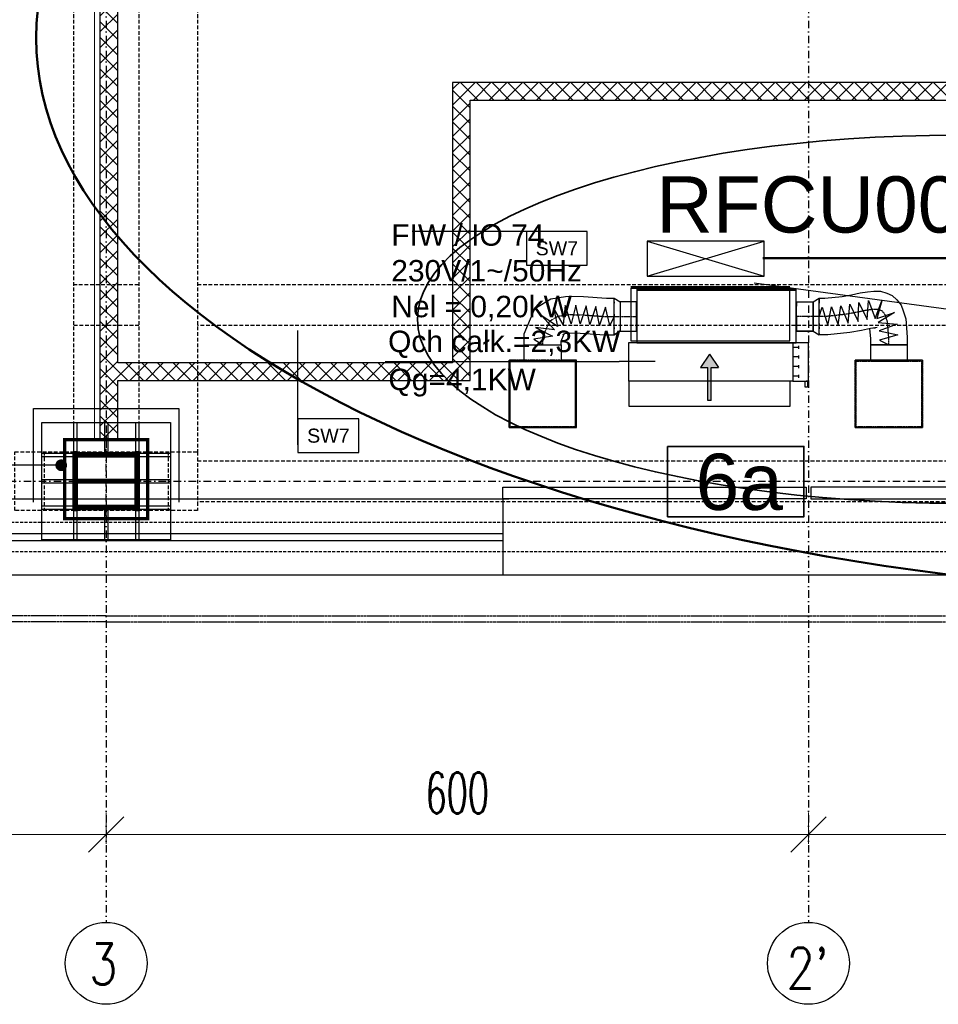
# Model space of a CAD drawing. Header units: centimetres. Extents: x -10729 to 144862, y -4437 to 43656.
# Tile 41 of 148: x 10986 to 11771, y 4553 to 5394. Entities that reach past the tile are written whole.
import ezdxf

# ---------------------------------------------------------------- set-up
doc = ezdxf.new("R2010")
doc.units = ezdxf.units.CM
doc.header["$LTSCALE"] = 0.1
doc.header["$PDMODE"] = 35
doc.header["$PDSIZE"] = 0.1
for name, pattern in [('CADVENT_CENTERLINE', [9.9, 7.4, -1, 0.5, -1]), ('CADVENT_HIDDEN', [0.8, 0.25, -0.55]), ('Kondygnacja  -0_5$0$HIDDEN', [9.525, 6.35, -3.175]), ('Kondygnacja  -0_5$0$HIDDEN2', [4.7625, 3.175, -1.5875]), ('Osie rzutów$0$DASHDOT2', [12.7, 6.35, -3.175, 0, -3.175])]:
    doc.linetypes.add(name, pattern=pattern)
doc.layers.get('0').update_dxf_attribs({"color": 8})
doc.layers.get('DEFPOINTS').update_dxf_attribs({"color": 8})
for name, color, linetype, lineweight in [('AU Odnośnik', 131, 'Continuous', 25), ('AU opis', 7, 'Continuous', 35), ('AU Sieć LON', 1, 'Continuous', 50), ('AU Strefa obsługiwana', 90, 'Continuous', 35), ('bgde_urządzenia', 3, 'Continuous', 30), ('Kondygnacja  -0_5$0$ARCH_WIDOK', 8, 'Continuous', 13), ('Osie rzutów$0$ARCH_INFO_WYMIARY', 8, 'Continuous', 9)]:
    doc.layers.add(name, color=color, linetype=linetype, lineweight=lineweight)
for name, color, linetype in [('AU Szafki Klimakonwektorów', 183, 'Continuous'), ('bgde-nawiewCEN', 7, 'Continuous'), ('bgde-nawiewEXP', 1, 'Continuous'), ('bgde-nawiewHIDDEN', 1, 'Continuous'), ('bgde_opis urządzen', 6, 'Continuous'), ('Kondygnacja  -0_5$0$ARCH_GK', 8, 'Continuous'), ('Kondygnacja  -0_5$0$ARCH_INFO_ODPORNOŚĆ OGNIOWA', 8, 'Continuous'), ('Kondygnacja  -0_5$0$ARCH_INFO_OPISY_PRZEGRODY', 8, 'Continuous'), ('Kondygnacja  -0_5$0$ARCH_KONSTR_POWYŻEJ RZUTU', 8, 'Kondygnacja  -0_5$0$HIDDEN'), ('Kondygnacja  -0_5$0$ARCH_KONSTR_POWYŻEJ RZUTU_IST', 8, 'Kondygnacja  -0_5$0$HIDDEN2'), ('Kondygnacja  -0_5$0$ARCH_NIEWIDOK_IST', 8, 'Kondygnacja  -0_5$0$HIDDEN'), ('Kondygnacja  -0_5$0$ARCH_OKŁADZINA', 8, 'Continuous'), ('Kondygnacja  -0_5$0$ARCH_SŁUPY', 8, 'Continuous'), ('Kondygnacja  -0_5$0$ARCH_WIDOK_IST', 8, 'Continuous'), ('Kondygnacja  -0_5$0$ARCH_ŚLUSARKA_OKNA_IST', 8, 'Continuous'), ('Osie rzutów$0$ARCH_INFO_OSIE_IST', 8, 'Osie rzutów$0$DASHDOT2'), ('Osie rzutów$0$ARCH_INFO_OSIE_OPISY_IST', 8, 'Continuous')]:
    doc.layers.add(name, color=color, linetype=linetype)
doc.layers.add('Kondygnacja  -0_5$0$ARCH_KONSTRUKCJA_NIEWIDOCZNA', color=8, linetype='Continuous', plot=False)
doc.styles.add('Arial', font='ARIAL.TTF')
doc.styles.add('Kondygnacja  -0_5$0$Arial', font='ARIAL.TTF')
doc.styles.add('Kondygnacja  -0_5$0$Standard', font='txt')
doc.styles.add('Osie rzutów$0$ROMANS-250-CM', font='romans.shx', dxfattribs={"width": 0.8, "height": 50})
doc.styles.add('Osie rzutów$0$wymiary_cuprum', font='Romans.shx', dxfattribs={"width": 0.6})
doc.dimstyles.new('Kondygnacja  -0_5$0$ISO-25', dxfattribs={"dimtxt": 2.5, "dimasz": 2.5, "dimexe": 1.25, "dimexo": 0.625, "dimtad": 1, "dimtxsty": 'Kondygnacja  -0_5$0$Standard', "dimcen": 2.5, "dimadec": 0, "dimazin": 0, "dimtfac": 1, "dimtmove": 0, "dimatfit": 3, "dimfxl": 0, "dimarcsym": 0})
doc.dimstyles.new('Osie rzutów$0$ARCH_ CT', dxfattribs={"dimtxt": 20, "dimasz": 20, "dimexe": 12, "dimexo": 20, "dimgap": 5, "dimtad": 1, "dimdec": 1, "dimrnd": 0.5, "dimzin": 9, "dimdsep": 46, "dimtxsty": 'Osie rzutów$0$wymiary_cuprum', "dimblk": 'Osie rzutów$0$_Oblique', "dimcen": 8, "dimdle": 12, "dimclrd": 256, "dimclre": 256, "dimclrt": 55, "dimadec": 1, "dimazin": 0, "dimtfac": 1, "dimtdec": 1, "dimtmove": 1, "dimatfit": 2, "dimldrblk": 'Osie rzutów$0$_Dot', "dimfxl": 0, "dimtolj": 1, "dimtzin": 0, "dimlwd": -1, "dimlwe": -1, "dimarcsym": 0})
pattern_1 = [(45, (9862.6883, 1763.0142), (-0.6735192, 0.6735192), [])]

# ---------------------------------------------------------------- blocks, each defined once
blk = doc.blocks.new('Osie rzutów$0$_Oblique')
at = {"color": 0, "linetype": 'ByBlock', "lineweight": -2}
blk.add_line((-0.5, -0.5), (0.5, 0.5), dxfattribs=at)
blk = doc.blocks.new('*D551')
at = {"layer": 'DEFPOINTS', "color": 0}
for p in [(11660, 4732.19), (12260, 4732.19), (12260, 4698.26)]:
    blk.add_point(p, dxfattribs=at)
at = {"layer": 'Osie rzutów$0$ARCH_INFO_WYMIARY'}
for p, q in [((11660, 4717.19), (11660, 4690.26)), ((12260, 4717.19), (12260, 4690.26)), ((11652, 4698.26), (12268, 4698.26))]:
    blk.add_line(p, q, dxfattribs=at)
at = {"layer": 'Osie rzutów$0$ARCH_INFO_WYMIARY', "xscale": 30, "yscale": 30, "zscale": 30, "rotation": 180}
blk.add_blockref('Osie rzutów$0$_Oblique', (11660, 4698.26), dxfattribs=at)
at = {"layer": 'Osie rzutów$0$ARCH_INFO_WYMIARY', "xscale": 30, "yscale": 30, "zscale": 30}
blk.add_blockref('Osie rzutów$0$_Oblique', (12260, 4698.26), dxfattribs=at)
at = {"layer": 'Osie rzutów$0$ARCH_INFO_WYMIARY', "color": 55, "insert": (11960, 4733.76), "char_height": 35, "attachment_point": 5, "style": 'Osie rzutów$0$wymiary_cuprum'}
blk.add_mtext('\\A1;600', dxfattribs=at)
blk = doc.blocks.new('Osie rzutów$0$_Dot')
at = {"color": 0, "linetype": 'ByBlock', "lineweight": -2}
blk.add_line((-0.5, 0), (-1, 0), dxfattribs=at)
at = {"color": 0, "linetype": 'ByBlock', "const_width": 0.5}
blk.add_lwpolyline([(-0.25, 0, 1), (0.25, 0, 1)], format="xyb", close=True, dxfattribs=at)
blk = doc.blocks.new('*D552')
at = {"layer": 'DEFPOINTS', "color": 0}
for p in [(11060, 4732.19), (11660, 4732.19), (11660, 4698.26)]:
    blk.add_point(p, dxfattribs=at)
at = {"layer": 'Osie rzutów$0$ARCH_INFO_WYMIARY'}
for p, q in [((11060, 4717.19), (11060, 4690.26)), ((11660, 4717.19), (11660, 4690.26)), ((11052, 4698.26), (11668, 4698.26))]:
    blk.add_line(p, q, dxfattribs=at)
at = {"layer": 'Osie rzutów$0$ARCH_INFO_WYMIARY', "xscale": 30, "yscale": 30, "zscale": 30, "rotation": 180}
blk.add_blockref('Osie rzutów$0$_Oblique', (11060, 4698.26), dxfattribs=at)
at = {"layer": 'Osie rzutów$0$ARCH_INFO_WYMIARY', "xscale": 30, "yscale": 30, "zscale": 30}
blk.add_blockref('Osie rzutów$0$_Oblique', (11660, 4698.26), dxfattribs=at)
at = {"layer": 'Osie rzutów$0$ARCH_INFO_WYMIARY', "color": 55, "insert": (11360, 4733.76), "char_height": 35, "attachment_point": 5, "style": 'Osie rzutów$0$wymiary_cuprum'}
blk.add_mtext('\\A1;600', dxfattribs=at)
blk = doc.blocks.new('*D553')
at = {"layer": 'DEFPOINTS', "color": 0}
for p in [(10460, 4732.19), (11060, 4732.19), (11060, 4698.26)]:
    blk.add_point(p, dxfattribs=at)
at = {"layer": 'Osie rzutów$0$ARCH_INFO_WYMIARY'}
for p, q in [((10460, 4717.19), (10460, 4690.26)), ((11060, 4717.19), (11060, 4690.26)), ((10452, 4698.26), (11068, 4698.26))]:
    blk.add_line(p, q, dxfattribs=at)
at = {"layer": 'Osie rzutów$0$ARCH_INFO_WYMIARY', "xscale": 30, "yscale": 30, "zscale": 30, "rotation": 180}
blk.add_blockref('Osie rzutów$0$_Oblique', (10460, 4698.26), dxfattribs=at)
at = {"layer": 'Osie rzutów$0$ARCH_INFO_WYMIARY', "xscale": 30, "yscale": 30, "zscale": 30}
blk.add_blockref('Osie rzutów$0$_Oblique', (11060, 4698.26), dxfattribs=at)
at = {"layer": 'Osie rzutów$0$ARCH_INFO_WYMIARY', "color": 55, "insert": (10760, 4733.76), "char_height": 35, "attachment_point": 5, "style": 'Osie rzutów$0$wymiary_cuprum'}
blk.add_mtext('\\A1;600', dxfattribs=at)
blk = doc.blocks.new('Kondygnacja  -0_5$0$_Dot')
at = {"color": 0, "linetype": 'ByBlock', "lineweight": -2}
blk.add_line((-0.5, 0), (-1, 0), dxfattribs=at)
at = {"color": 0, "linetype": 'ByBlock', "const_width": 0.5}
blk.add_lwpolyline([(-0.25, 0, 1), (0.25, 0, 1)], format="xyb", close=True, dxfattribs=at)
blk = doc.blocks.new('Kondygnacja  -0_5$0$konstrukcja istniejąca -0.5')
at = {"layer": 'Kondygnacja  -0_5$0$ARCH_KONSTR_POWYŻEJ RZUTU_IST', "ltscale": 10}
for p, q in [((11138, 5017.5), (12181.55, 5017.5)), ((12181.55, 4982.5), (11138, 4982.5))]:
    blk.add_line(p, q, dxfattribs=at)
for points in [[(11032, 6175), (11032, 5025)], [(11088, 6175), (11088, 5025)], [(11138, 6175), (11138, 5025)], [(11032, 5167.89), (11088, 5167.89)], [(11138, 5167.89), (12182, 5167.89)], [(11088, 5132.89), (11032, 5132.89)], [(12182, 5132.89), (11138, 5132.89)], [(11138, 4975), (10982, 4975), (10982, 5025), (11138, 5025), (11138, 4975)]]:
    blk.add_lwpolyline(points, dxfattribs=at)
at = {"layer": 'Kondygnacja  -0_5$0$ARCH_KONSTR_POWYŻEJ RZUTU_IST', "ltscale": 10, "elevation": 0}
for points in [[(11007, 5025), (11007, 4975)], [(11113, 5025), (11113, 4975)]]:
    blk.add_lwpolyline(points, dxfattribs=at)
blk = doc.blocks.new('Osie rzutów')
at = {"layer": 'Osie rzutów$0$ARCH_INFO_OSIE_IST', "ltscale": 10}
for p, q in [((11060, 12510), (11060, 4623.26)), ((11660, 12510), (11660, 4623.26)), ((11060, 4970), (11060, 5030)), ((4436.04, 5000), (15156.54, 5000)), ((11090, 5000), (11030, 5000))]:
    blk.add_line(p, q, dxfattribs=at)
at = {"layer": 'Osie rzutów$0$ARCH_INFO_OSIE_OPISY_IST'}
for centre in [(11060, 4588.26), (11660, 4588.26)]:
    blk.add_circle(centre, 35, dxfattribs=at)
at = {"layer": 'Osie rzutów$0$ARCH_INFO_OSIE_OPISY_IST', "style": 'Osie rzutów$0$ROMANS-250-CM', "width": 0.8}
for s, p in [('3', (11045.56, 4570.23)), ("2'", (11641.26, 4566.62))]:
    blk.add_text(s, height=35, dxfattribs=at).set_placement(p)
at = {"layer": 'Osie rzutów$0$ARCH_INFO_WYMIARY'}
for base, p1, p2, picture, middle in [((11060, 4698.26), (10460, 4732.19), (11060, 4732.19), '*D553', (10760, 4733.76)), ((11660, 4698.26), (11060, 4732.19), (11660, 4732.19), '*D552', (11360, 4733.76)), ((12260, 4698.26), (11660, 4732.19), (12260, 4732.19), '*D551', (11960, 4733.76))]:
    dim = blk.add_linear_dim(base=base, p1=p1, p2=p2, dimstyle='Osie rzutów$0$ARCH_ CT', override={"dimtxt": 35, "dimasz": 30, "dimexe": 8, "dimexo": 15, "dimgap": 18, "dimdle": 8}, dxfattribs=at)
    dim.commit()
    dim.dimension.update_dxf_attribs({"geometry": picture, "text_midpoint": middle})

msp = doc.modelspace()

# ---------------------------------------------------------------- hatches: boundary and pattern name
at = {"layer": 'bgde_urządzenia'}
h = msp.add_hatch(color=256, dxfattribs=at)
h.paths.add_polyline_path([(11577.02, 5097.106), (11583.21, 5097.106), (11575.52, 5108.534), (11567.83, 5097.106), (11574.02, 5097.106), (11574.02, 5085.44), (11577.02, 5085.44)])
h.paths.add_polyline_path([(11577.02, 5085.44), (11574.02, 5085.44), (11574.02, 5068.773), (11577.02, 5068.773)])
at = {"layer": 'Kondygnacja  -0_5$0$ARCH_GK', "linetype": 'Continuous', "lineweight": -3}
h = msp.add_hatch(dxfattribs=at)
h.set_pattern_fill('ANSI37', color=256, scale=3, angle=-360, style=0)
h.paths.add_polyline_path([(11070, 5907), (11055, 5922), (11055, 5093.5), (11066.25, 5093.5), (11070, 5101)], flags=0)
h.paths.add_polyline_path([(11070, 5086), (11066.25, 5093.5), (11055, 5093.5), (11055, 5035.5), (11070, 5035.5)], flags=0)
h = msp.add_hatch(dxfattribs=at)
h.set_pattern_fill('ANSI37', color=256, scale=3, angle=-360, style=0)
h.paths.add_polyline_path([(11356, 5340.5), (11371, 5325.5), (12319, 5325.5), (12304, 5340.5)], flags=0)
h = msp.add_hatch(dxfattribs=at)
h.set_pattern_fill('ANSI37', color=256, scale=3, angle=-360, style=0)
h.paths.add_polyline_path([(11371, 5325.5), (11356, 5340.5), (11356, 5101), (11371, 5086)], flags=0)
h = msp.add_hatch(dxfattribs=at)
h.set_pattern_fill('ANSI37', color=256, scale=3, style=0)
h.paths.add_polyline_path([(11371, 5086), (11356, 5101), (11070, 5101), (11066.25, 5093.5), (11070, 5086)], flags=0)
at = {"layer": 'Kondygnacja  -0_5$0$ARCH_SŁUPY', "lineweight": 40}
h = msp.add_hatch(dxfattribs=at)
h.set_pattern_fill('ANSI31', color=256, scale=0.3, style=0)
h.set_pattern_definition(pattern_1)
h.paths.add_polyline_path([(11032, 4975), (11035, 4975), (11035, 5025), (11032, 5025)])
h = msp.add_hatch(dxfattribs=at)
h.set_pattern_fill('ANSI31', color=256, scale=0.3, style=0)
h.set_pattern_definition(pattern_1)
h.paths.add_polyline_path([(11085, 5021), (11085, 5024), (11035, 5024), (11035, 5021)])
h = msp.add_hatch(dxfattribs=at)
h.set_pattern_fill('ANSI31', color=256, scale=0.3, style=0)
h.set_pattern_definition(pattern_1)
h.paths.add_polyline_path([(11085, 4975), (11088, 4975), (11088, 5025), (11085, 5025)])
h = msp.add_hatch(dxfattribs=at)
h.set_pattern_fill('ANSI31', color=256, scale=0.3, style=0)
h.set_pattern_definition(pattern_1)
h.paths.add_polyline_path([(11085, 4998.5), (11085, 5001.5), (11035, 5001.5), (11035, 4998.5)])
h = msp.add_hatch(dxfattribs=at)
h.set_pattern_fill('ANSI31', color=256, scale=0.3, style=0)
h.set_pattern_definition(pattern_1)
h.paths.add_polyline_path([(11085, 4976), (11085, 4979), (11035, 4979), (11035, 4976)])

# ---------------------------------------------------------------- linework, layer by layer
at = {"layer": 'AU Odnośnik'}
msp.add_line((11613.568, 5169.337), (12230.561, 5086.183), dxfattribs=at)
at = {"layer": 'AU opis'}
msp.add_lwpolyline([(11539.657, 5029.654), (11656.045, 5029.654), (11656.045, 4969.646), (11539.657, 4969.646)], close=True, dxfattribs=at)
at = {"layer": 'AU Sieć LON', "color": 1}
msp.add_line((11620.907, 5190.532), (12674.049, 5190.532), dxfattribs=at)
at = {"layer": 'AU Sieć LON', "color": 4, "lineweight": 50, "extrusion": (0, 0, -1)}
msp.add_ellipse((12066.207, 5378.572), major_axis=(-1066.003, 0), ratio=0.4462874, dxfattribs=at)
at = {"layer": 'AU Strefa obsługiwana'}
msp.add_ellipse((11787.144, 5138.315), major_axis=(461.131, 0), ratio=0.3409033, dxfattribs=at)
at = {"layer": 'AU Szafki Klimakonwektorów'}
for p, q in [((11622.146, 5205.013), (11522.146, 5205.013)), ((11522.146, 5205.013), (11522.146, 5175.013)), ((11522.146, 5175.013), (11622.146, 5205.013)), ((11522.146, 5205.013), (11622.146, 5175.013)), ((11622.146, 5175.013), (11622.146, 5205.013)), ((11522.146, 5175.013), (11622.146, 5175.013))]:
    msp.add_line(p, q, dxfattribs=at)
at = {"layer": 'bgde-nawiewCEN', "linetype": 'CADVENT_CENTERLINE', "ltscale": 0.06}
for p, q in [((11714.61, 5146.707), (11708.537, 5145.708)), ((11719.414, 5146.718), (11714.61, 5146.707)), ((11723.07, 5145.3), (11719.414, 5146.718)), ((11438.886, 5136.792), (11445.851, 5140.89)), ((11445.851, 5140.89), (11455.123, 5142.312)), ((11455.123, 5142.312), (11466.427, 5142.072)), ((11466.427, 5142.072), (11486.755, 5140.662)), ((11486.755, 5140.662), (11494.024, 5140.662)), ((11494.024, 5140.662), (11499.024, 5140.662)), ((11499.024, 5140.662), (11513.024, 5140.662)), ((11513.424, 5140.662), (11513.024, 5140.662)), ((11649.424, 5140.662), (11649.824, 5140.662)), ((11664.104, 5140.662), (11649.824, 5140.662)), ((11669.104, 5140.662), (11664.104, 5140.662)), ((11675.291, 5140.662), (11669.104, 5140.662)), ((11692.093, 5142.512), (11675.291, 5140.662)), ((11701.072, 5144.162), (11692.093, 5142.512)), ((11708.537, 5145.708), (11701.072, 5144.162)), ((11725.701, 5142.011), (11723.07, 5145.3)), ((11727.429, 5136.411), (11725.701, 5142.011)), ((11432.983, 5122.755), (11438.886, 5136.792)), ((11728.665, 5122.282), (11727.429, 5136.411)), ((11432.983, 5116.507), (11432.983, 5122.755)), ((11728.665, 5116.507), (11728.665, 5122.282))]:
    msp.add_line(p, q, dxfattribs=at)
at = {"layer": 'bgde-nawiewEXP', "linetype": 'Continuous'}
for points in [[(11513.424, 5163.162), (11649.424, 5163.162), (11649.424, 5164.162), (11513.424, 5164.162)], [(11513.424, 5118.162), (11649.424, 5118.162), (11649.424, 5163.162), (11513.424, 5163.162)], [(11649.824, 5128.162), (11649.824, 5153.162), (11664.104, 5153.162), (11664.104, 5128.162)], [(11404.983, 5046.507), (11460.983, 5046.507), (11460.983, 5102.507), (11404.983, 5102.507)], [(11699.915, 5045.757), (11757.415, 5045.757), (11757.415, 5103.257), (11699.915, 5103.257)]]:
    msp.add_lwpolyline(points, close=True, dxfattribs=at)
for points in [[(11417.233, 5116.507), (11417.233, 5125.837), (11425.795, 5146.197), (11427.574, 5148.399), (11439.971, 5155.694), (11452.566, 5157.626), (11455.451, 5157.901), (11467.84, 5157.638), (11487.556, 5156.27), (11494.024, 5156.27)], [(11494.024, 5153.403), (11494.024, 5156.412), (11499.024, 5153.162), (11499.024, 5128.162), (11513.024, 5128.162), (11513.024, 5153.162), (11499.024, 5153.162), (11499.024, 5128.162), (11499.024, 5128.162), (11494.024, 5124.912)], [(11494.024, 5153.188), (11494.024, 5156.091)], [(11649.824, 5128.162), (11664.104, 5128.162), (11664.104, 5153.162), (11669.104, 5156.412), (11669.104, 5153.751)], [(11669.104, 5156.17), (11673.964, 5156.17), (11688.774, 5157.8), (11696.882, 5159.291), (11704.182, 5160.802), (11710.498, 5161.841), (11715.854, 5162.357), (11721.498, 5162.37), (11726.827, 5160.504), (11731.536, 5158.678), (11735.613, 5154.761), (11739.122, 5150.375), (11740.933, 5145.464), (11743.043, 5138.623), (11744.415, 5122.937), (11744.415, 5116.507), (11712.915, 5116.507), (11712.915, 5103.257)], [(11669.104, 5153.573), (11669.104, 5156.097)], [(11494.024, 5153.188), (11494.024, 5152.036)], [(11494.024, 5143.494), (11494.024, 5152.653)], [(11494.024, 5142.769), (11494.024, 5151.024)], [(11513.024, 5128.162), (11513.024, 5153.162), (11513.424, 5153.162)], [(11649.424, 5153.162), (11649.824, 5153.162), (11649.824, 5152.21)], [(11649.824, 5152.21), (11649.824, 5153.162)], [(11649.824, 5149.501), (11649.824, 5152.21)], [(11649.824, 5152.21), (11649.824, 5149.501)], [(11649.824, 5140.662), (11649.824, 5149.501)], [(11669.104, 5153.573), (11669.104, 5152.084)], [(11669.104, 5146.689), (11669.104, 5152.945)], [(11669.104, 5143.413), (11669.104, 5151.038)], [(11669.104, 5146.689), (11669.104, 5144.107)], [(11494.024, 5142.769), (11494.024, 5141.234)], [(11494.024, 5131.926), (11494.024, 5142.17)], [(11494.024, 5131.115), (11494.024, 5139.887)], [(11649.824, 5140.662), (11649.824, 5135.878)], [(11649.824, 5135.878), (11649.824, 5140.662)], [(11669.104, 5143.413), (11669.104, 5141.35)], [(11669.104, 5134.635), (11669.104, 5142.686)], [(11669.104, 5131.642), (11669.104, 5139.901)], [(11494.024, 5131.115), (11494.024, 5130.097)], [(11494.024, 5125.475), (11494.024, 5130.803)], [(11649.824, 5131.823), (11649.824, 5135.878)], [(11649.824, 5135.878), (11649.824, 5131.823)], [(11649.824, 5131.823), (11649.824, 5129.113)], [(11649.824, 5128.162), (11649.824, 5131.823)], [(11669.104, 5134.635), (11669.104, 5132.446)], [(11669.104, 5131.642), (11669.104, 5130.213)], [(11669.104, 5125.154), (11676.617, 5125.154), (11695.412, 5127.223), (11705.263, 5129.034), (11712.892, 5130.614), (11718.723, 5131.573)], [(11669.104, 5126.111), (11669.104, 5131.241)], [(11712.143, 5130.458), (11712.915, 5121.626), (11712.915, 5116.507), (11744.415, 5116.507), (11744.415, 5103.257)], [(11715.617, 5131.062), (11717.33, 5131.066)], [(11417.233, 5116.507), (11448.733, 5116.507), (11448.733, 5119.672), (11451.332, 5125.851)], [(11450.199, 5125.184), (11451.731, 5126.086), (11455.751, 5126.703)], [(11454.795, 5126.723), (11465.013, 5126.506), (11485.954, 5125.053), (11494.024, 5125.053), (11494.024, 5129.204)], [(11494.024, 5125.053), (11494.024, 5124.912), (11499.024, 5128.162)], [(11499.024, 5128.162), (11499.024, 5129.113)], [(11513.024, 5128.162), (11513.424, 5128.162)], [(11649.424, 5128.162), (11649.824, 5128.162)], [(11649.824, 5128.162), (11649.424, 5128.162)], [(11664.104, 5128.162), (11669.104, 5124.912), (11669.104, 5125.154)], [(11669.104, 5125.154), (11669.104, 5129.21)], [(11669.104, 5126.111), (11669.104, 5125.597)], [(11417.233, 5102.507), (11417.233, 5116.507), (11448.733, 5116.507), (11448.733, 5102.507)], [(11404.233, 5045.757), (11461.733, 5045.757), (11461.733, 5103.257), (11448.733, 5103.257)], [(11404.233, 5045.757), (11404.233, 5103.257), (11417.233, 5103.257)]]:
    msp.add_lwpolyline(points, dxfattribs=at)
at = {"layer": 'bgde-nawiewHIDDEN', "linetype": 'CADVENT_HIDDEN'}
for points in [[(11494.024, 5156.27), (11494.024, 5156.091)], [(11669.104, 5156.17), (11669.104, 5156.097)], [(11494.024, 5152.653), (11494.024, 5153.403)], [(11494.024, 5151.024), (11494.024, 5152.036)], [(11513.424, 5128.162), (11513.424, 5153.162)], [(11649.424, 5128.162), (11649.424, 5153.162)], [(11669.104, 5152.945), (11669.104, 5153.751)], [(11669.104, 5151.038), (11669.104, 5152.084)], [(11494.024, 5142.17), (11494.024, 5143.494)], [(11494.024, 5139.887), (11494.024, 5141.234)], [(11669.104, 5142.686), (11669.104, 5144.107)], [(11669.104, 5139.901), (11669.104, 5141.35)], [(11494.024, 5130.803), (11494.024, 5131.926)], [(11494.024, 5129.204), (11494.024, 5130.097)], [(11669.104, 5131.241), (11669.104, 5132.446)], [(11669.104, 5129.21), (11669.104, 5130.213)], [(11494.024, 5125.053), (11494.024, 5125.475)], [(11669.104, 5125.154), (11669.104, 5125.597)], [(11417.233, 5116.507), (11448.733, 5116.507)], [(11712.915, 5116.507), (11744.415, 5116.507)]]:
    msp.add_lwpolyline(points, dxfattribs=at)
at = {"layer": 'bgde-nawiewHIDDEN'}
for points in [[(11494.024, 5140.662), (11490.365, 5132.824), (11486.468, 5148.699), (11481.419, 5133.178), (11478.255, 5149.155), (11473.159, 5133.721), (11469.964, 5149.735), (11464.903, 5134.272), (11461.268, 5150.194), (11457.137, 5134.488), (11452.25, 5150.025), (11450.373, 5133.914), (11442.172, 5147.951), (11445.691, 5132.229), (11432.317, 5141.286), (11443.055, 5129.263), (11426.93, 5131.159), (11441.373, 5123.758), (11425.263, 5121.295), (11432.983, 5116.507)], [(11669.104, 5140.662), (11671.778, 5148.563), (11676.439, 5132.965), (11679.741, 5148.956), (11685.33, 5133.662), (11687.639, 5149.812), (11693.975, 5134.839), (11695.305, 5151.058), (11702.371, 5136.39), (11703.174, 5152.642), (11710.177, 5138.005), (11711.337, 5154.215), (11716.855, 5138.981), (11722.772, 5154.039), (11718.302, 5139.057), (11733.462, 5143.929), (11719.583, 5135.485), (11735.76, 5133.989), (11720.465, 5128.367), (11736.402, 5125.089), (11720.762, 5120.536), (11728.665, 5116.507)]]:
    msp.add_lwpolyline(points, dxfattribs=at)
at = {"layer": 'bgde-nawiewHIDDEN', "linetype": 'CADVENT_HIDDEN'}
for points in [[(11404.233, 5045.757), (11461.733, 5045.757), (11461.733, 5103.257), (11404.233, 5103.257)], [(11404.233, 5103.257), (11404.233, 5103.257)], [(11404.983, 5046.507), (11404.983, 5102.507), (11460.983, 5102.507), (11460.983, 5046.507)], [(11404.983, 5102.507), (11404.983, 5102.507)], [(11404.983, 5102.507), (11404.983, 5102.507)], [(11417.233, 5102.507), (11448.733, 5102.507), (11418.432, 5102.507)], [(11460.983, 5102.507), (11460.983, 5102.507)], [(11461.733, 5103.257), (11461.733, 5103.257)], [(11699.915, 5045.757), (11699.915, 5103.257), (11757.415, 5103.257), (11757.415, 5045.757)], [(11700.665, 5046.507), (11700.665, 5102.507), (11756.665, 5102.507), (11756.665, 5046.507)], [(11700.665, 5102.507), (11700.665, 5102.507)], [(11712.915, 5102.507), (11744.415, 5102.507), (11714.114, 5102.507)], [(11756.665, 5102.507), (11756.665, 5102.507)], [(11756.665, 5102.507), (11756.665, 5102.507)], [(11404.233, 5045.757), (11404.233, 5045.757)], [(11404.983, 5046.507), (11404.983, 5046.507)], [(11460.983, 5046.507), (11460.983, 5046.507)], [(11461.733, 5045.757), (11461.733, 5045.757)], [(11699.915, 5045.757), (11699.915, 5045.757)], [(11700.665, 5046.507), (11700.665, 5046.507)], [(11756.665, 5046.507), (11756.665, 5046.507)]]:
    msp.add_lwpolyline(points, close=True, dxfattribs=at)
at = {"layer": 'bgde_opis urządzen'}
for p in [(11298.464, 5102.256, 1188.109), (11529.098, 5102.256, 1188.109)]:
    msp.add_line(p, (11498.352, 5102.256, 1188.109), dxfattribs=at)
at = {"layer": 'bgde_urządzenia'}
for p, q in [((11644.12, 5165.954, -129), (11508.12, 5165.954, -129)), ((11508.12, 5164.954, -129), (11644.12, 5164.954, -129)), ((11644.12, 5164.954, -129), (11508.12, 5164.954, -129)), ((11508.12, 5164.954, -129), (11508.12, 5119.954, -129)), ((11644.12, 5119.954, -129), (11644.12, 5164.954, -129)), ((11506.62, 5085.44, -258.718), (11506.62, 5118.44, -258.718)), ((11506.62, 5118.44, -258.718), (11646.62, 5118.44, -258.718)), ((11508.12, 5119.954, -129), (11644.12, 5119.954, -129)), ((11646.62, 5118.44, -258.718), (11646.62, 5085.44, -258.718)), ((11646.62, 5118.44, -258.718), (11659.62, 5118.44, -258.718)), ((11651.82, 5114.315, -258.718), (11646.62, 5114.315, -258.718)), ((11651.82, 5113.065, -258.718), (11651.82, 5115.565, -258.718)), ((11659.62, 5118.44, -258.718), (11659.62, 5085.44, -258.718)), ((11575.52, 5108.534, -258.718), (11567.83, 5097.106, -258.718)), ((11575.52, 5108.534, -258.718), (11583.21, 5097.106, -258.718)), ((11651.82, 5106.065, -258.718), (11646.62, 5106.065, -258.718)), ((11651.82, 5104.815, -258.718), (11651.82, 5107.315, -258.718)), ((11567.83, 5097.106, -258.718), (11574.02, 5097.106, -258.718)), ((11574.02, 5068.773, -258.718), (11574.02, 5097.106, -258.718)), ((11577.02, 5068.773, -258.718), (11577.02, 5097.106, -258.718)), ((11577.02, 5097.106, -258.718), (11583.21, 5097.106, -258.718)), ((11651.82, 5097.815, -258.718), (11646.62, 5097.815, -258.718)), ((11651.82, 5096.565, -258.718), (11651.82, 5099.065, -258.718)), ((11651.82, 5089.565, -258.718), (11646.62, 5089.565, -258.718)), ((11651.82, 5088.315, -258.718), (11651.82, 5090.815, -258.718)), ((11644.42, 5085.44, -258.718), (11506.62, 5085.44, -258.718)), ((11506.62, 5085.44, -258.718), (11506.62, 5063.94, -258.718)), ((11644.42, 5063.94, -258.718), (11644.42, 5085.44, -258.718)), ((11646.62, 5085.44, -258.718), (11644.42, 5085.44, -258.718)), ((11646.62, 5085.44, -258.718), (11659.62, 5085.44, -258.718)), ((11657.12, 5080.44, -258.718), (11657.12, 5085.44, -258.718)), ((11659.12, 5080.44, -258.718), (11657.12, 5080.44, -258.718)), ((11659.62, 5085.44, -258.718), (11658.12, 5085.44, -258.718)), ((11659.12, 5085.44, -258.718), (11659.12, 5080.44, -258.718)), ((11506.62, 5063.94, -258.718), (11644.42, 5063.94, -258.718)), ((11577.02, 5068.773, -258.718), (11574.02, 5068.773, -258.718))]:
    msp.add_line(p, q, dxfattribs=at)
at = {"layer": 'Kondygnacja  -0_5$0$ARCH_GK', "linetype": 'Continuous', "lineweight": -3}
for p, q in [((11055, 5035.5), (11055, 5922)), ((11070, 5101), (11070, 5907)), ((12304, 5340.5), (11356, 5340.5)), ((11356, 5340.5), (11356, 5101)), ((11371, 5325.5), (12319, 5325.5)), ((11371, 5086), (11371, 5325.5)), ((11356, 5101), (11070, 5101)), ((11070, 5035.5), (11070, 5086)), ((11070, 5086), (11371, 5086)), ((11055, 5035.5), (11070, 5035.5))]:
    msp.add_line(p, q, dxfattribs=at)
at = {"layer": 'Kondygnacja  -0_5$0$ARCH_INFO_OPISY_PRZEGRODY'}
for points in [[(11419.081, 5213.25), (11321.419, 5213.25)], [(11223.875, 5031.16), (11223.875, 5128.822)]]:
    msp.add_lwpolyline(points, dxfattribs=at)
for points in [[(11419.081, 5184.45), (11471.081, 5184.45), (11471.081, 5213.25), (11419.081, 5213.25), (11419.081, 5184.45)], [(11223.875, 5024.4), (11275.875, 5024.4), (11275.875, 5053.2), (11223.875, 5053.2), (11223.875, 5024.4)]]:
    msp.add_lwpolyline(points, close=True, dxfattribs=at)
at = {"layer": 'Kondygnacja  -0_5$0$ARCH_KONSTRUKCJA_NIEWIDOCZNA'}
msp.add_lwpolyline([(11115, 5050), (11115, 4950), (11005, 4950), (11005, 5050)], close=True, dxfattribs=at)
for points in [[(11032, 5050), (11032, 5025)], [(11035, 5050), (11035, 5025)], [(11058.5, 5050), (11058.5, 5024)], [(11061.5, 5050), (11061.5, 5024)], [(11085, 5050), (11085, 5025)], [(11088, 5050), (11088, 5025)], [(11005, 5024), (11032, 5024)], [(11005, 5021), (11032, 5021)], [(11088, 5024), (11115, 5024)], [(11088, 5021), (11115, 5021)], [(11005, 5001.5), (11032, 5001.5)], [(11005, 4998.5), (11032, 4998.5)], [(11088, 5001.5), (11115, 5001.5)], [(11088, 4998.5), (11115, 4998.5)], [(11005, 4979), (11032, 4979)], [(11088, 4979), (11115, 4979)], [(11005, 4976), (11032, 4976)], [(11032, 4975), (11032, 4950)], [(11035, 4975), (11035, 4950)], [(11058.5, 4976), (11058.5, 4950)], [(11061.494, 4976), (11061.494, 4950)], [(11085, 4975), (11085, 4950)], [(11088, 4976), (11115, 4976)], [(11088, 4975), (11088, 4950)]]:
    msp.add_lwpolyline(points, dxfattribs=at)
at = {"layer": 'Kondygnacja  -0_5$0$ARCH_NIEWIDOK_IST', "ltscale": 4}
for p, q in [((10716, 4965), (11399, 4965)), ((11399, 4965), (13495, 4965)), ((10716, 4940), (11399, 4940)), ((11399, 4940), (13520, 4940))]:
    msp.add_line(p, q, dxfattribs=at)
at = {"layer": 'Kondygnacja  -0_5$0$ARCH_NIEWIDOK_IST'}
for points in [[(11060, 4880), (12260, 4879.998), (12360, 4779.998), (12460, 4879.998), (12460, 4975)], [(11060, 4885), (12262.071, 4884.998), (12360, 4787.069), (12455, 4882.069), (12455, 4975)], [(11060, 4880.002), (9844, 4879.998), (9744, 4779.998), (9644, 4879.998), (9644, 4934.998)], [(11060, 4885), (9841.929, 4884.998), (9744, 4787.069), (9649, 4882.069), (9649, 4934.998)]]:
    msp.add_lwpolyline(points, dxfattribs=at)
at = {"layer": 'Kondygnacja  -0_5$0$ARCH_OKŁADZINA'}
msp.add_lwpolyline([(10998, 4982), (10998, 5062), (11122, 5062), (11122, 4982)], dxfattribs=at)
at = {"layer": 'Kondygnacja  -0_5$0$ARCH_SŁUPY', "lineweight": 40}
for p, q in [((11035, 5001.5), (11085, 5001.5)), ((11085, 4998.5), (11035, 4998.5))]:
    msp.add_line(p, q, dxfattribs=at)
at = {"layer": 'Kondygnacja  -0_5$0$ARCH_SŁUPY', "lineweight": 50, "const_width": 3}
msp.add_lwpolyline([(11024.5, 5035.5), (11095.5, 5035.5), (11095.5, 4968), (11024.5, 4968)], close=True, dxfattribs=at)
at = {"layer": 'Kondygnacja  -0_5$0$ARCH_SŁUPY', "lineweight": 40}
for points in [[(11032, 5025), (11035, 5025), (11035, 4975), (11032, 4975)], [(11085, 5025), (11088, 5025), (11088, 4975), (11085, 4975)]]:
    msp.add_lwpolyline(points, close=True, dxfattribs=at)
for points in [[(11085, 5024), (11035, 5024)], [(11035, 5021), (11085, 5021)], [(11085, 4979), (11035, 4979)], [(11035, 4976), (11085, 4976)]]:
    msp.add_lwpolyline(points, dxfattribs=at)
at = {"layer": 'Kondygnacja  -0_5$0$ARCH_WIDOK'}
msp.add_lwpolyline([(11050, 5035.5), (11050, 5927), (12897, 5927)], dxfattribs=at)
at = {"layer": 'Kondygnacja  -0_5$0$ARCH_WIDOK_IST'}
for p, q in [((10716, 4985), (11404, 4985)), ((10716, 4920), (11404, 4920))]:
    msp.add_line(p, q, dxfattribs=at)
for points in [[(11399, 4985), (11399, 4995), (11658, 4995), (11658, 4985)], [(11662, 4985), (11921, 4985), (11921, 4995), (11662, 4995)]]:
    msp.add_lwpolyline(points, close=True, dxfattribs=at)
msp.add_lwpolyline([(11399, 4985), (11399, 4920), (11916, 4920)], dxfattribs=at)
at = {"layer": 'Kondygnacja  -0_5$0$ARCH_ŚLUSARKA_OKNA_IST'}
for p, q in [((11399, 4955), (10716, 4955)), ((11399, 4949), (10716, 4949))]:
    msp.add_line(p, q, dxfattribs=at)

# ---------------------------------------------------------------- block references
at = {"layer": 'Kondygnacja  -0_5$0$ARCH_KONSTR_POWYŻEJ RZUTU'}
msp.add_blockref('Kondygnacja  -0_5$0$konstrukcja istniejąca -0.5', (0, 0), dxfattribs=at)
at = {"layer": 'Osie rzutów$0$ARCH_INFO_OSIE_OPISY_IST'}
msp.add_blockref('Osie rzutów', (0, 0), dxfattribs=at)

# ---------------------------------------------------------------- texts
at = {"layer": 'AU opis', "insert": (11563.542, 5023.47, -258.718), "char_height": 48, "width": 72.77772, "attachment_point": 1, "style": 'Arial'}
msp.add_mtext('6a', dxfattribs=at)
at = {"layer": 'AU Szafki Klimakonwektorów', "insert": (11529.827, 5260.327), "char_height": 48, "width": 1074.22285, "attachment_point": 1, "style": 'Arial'}
msp.add_mtext('RFCU009.1', dxfattribs=at)
at = {"layer": 'bgde_opis urządzen', "char_height": 18.326, "width": 421.7149, "attachment_point": 1, "style": 'Arial'}
for s, insert in [('FIW / IO 74\\P230V/1~/50Hz\\PNel = 0,20kW', (11303.571, 5219.428, 2308.732)), ('Qch całk.=2,3KW', (11300.852, 5128.538, 2308.732)), ('Qg=4,1KW', (11301.196, 5096.059, 2308.732))]:
    msp.add_mtext(s, dxfattribs=dict(at, insert=insert))
at = {"layer": 'Kondygnacja  -0_5$0$ARCH_INFO_OPISY_PRZEGRODY', "char_height": 12, "width": 52, "attachment_point": 5, "style": 'Kondygnacja  -0_5$0$Arial'}
for insert in [(11445.081, 5198.85), (11249.875, 5038.8)]:
    msp.add_mtext('SW7', dxfattribs=dict(at, insert=insert))

# ---------------------------------------------------------------- leaders
at = {"layer": 'Kondygnacja  -0_5$0$ARCH_INFO_ODPORNOŚĆ OGNIOWA'}
msp.add_leader([(11021.626, 5013.61), (10984.377, 5013.61), (10910.029, 5013.61)], dimstyle='Kondygnacja  -0_5$0$ISO-25', override={"dimscale": 5, "dimasz": 2, "dimtad": 0, "dimldrblk": 'Kondygnacja  -0_5$0$_Dot'}, dxfattribs=at)

doc.saveas('drawing.dxf')
